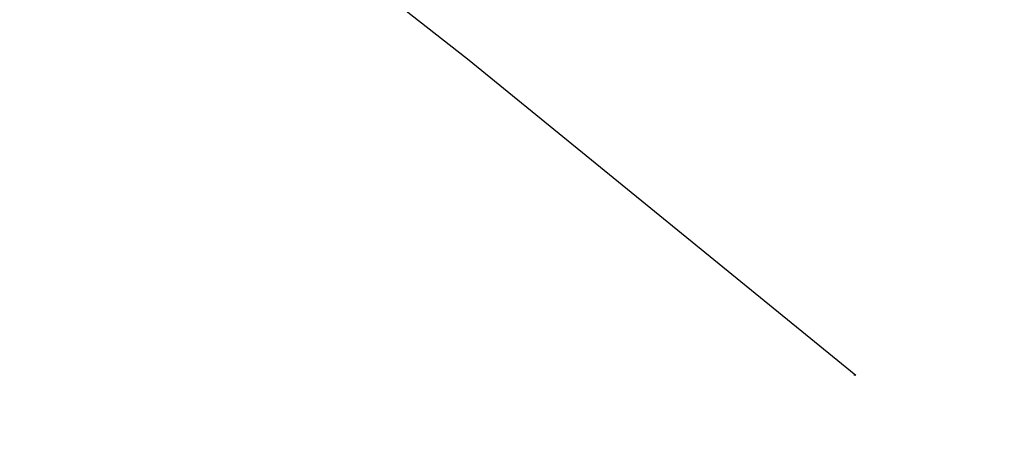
# Model space of a CAD drawing. Extents: x 573479 to 574989, y 161926 to 163436.
# Tile 109 of 256: x 573889.2 to 573894.04, y 162410.14 to 162412.26. Entities that reach past the tile are written whole.
import ezdxf

# ---------------------------------------------------------------- set-up
doc = ezdxf.new("R2010")
doc.units = 0
doc.layers.add('11', color=7, linetype='CONTINUOUS')
doc.layers.add('12', color=7, linetype='CONTINUOUS')

msp = doc.modelspace()

# ---------------------------------------------------------------- linework, layer by layer
at = {"layer": '11', "color": 1, "linetype": 'CONTINUOUS'}
msp.add_polyline3d([(573862.113, 162438.776, 680.011), (573863.863, 162437.372, 680.001), (573865.823, 162435.82, 680.002), (573867.66, 162434.311, 680.002), (573869.688, 162432.623, 680.002), (573871.555, 162430.955, 680.002), (573873.121, 162429.619, 680.002), (573874.842, 162428.193, 680.002), (573876.74, 162426.678, 680.002), (573878.587, 162425.009, 680.002), (573879.874, 162423.475, 680.002), (573881.203, 162421.914, 680.002), (573882.788, 162419.949, 680.003), (573884.536, 162418.093, 680.003), (573886.104, 162416.717, 680.003), (573887.76, 162414.906, 680.003), (573889.623, 162413.459, 680.003), (573891.403, 162412.066, 680.003), (573893.313, 162410.511, 680.003), (573893.303, 162410.511, 680.003)], dxfattribs=at)
at = {"layer": '12', "color": 30, "linetype": 'CONTINUOUS', "extrusion": (-5.25586e-05, 2.01753e-05, 1)}
msp.add_lwpolyline([(573851.684631, 162410.681594), (573853.323631, 162409.470594), (573855.191631, 162407.942594), (573856.698631, 162406.583594), (573858.501631, 162405.142594), (573860.206631, 162403.814594), (573861.935631, 162402.429594), (573863.557631, 162400.986594), (573865.194631, 162399.645594), (573867.007631, 162398.355594), (573868.996631, 162396.664594), (573870.761631, 162394.700594), (573872.514631, 162392.764594), (573874.445631, 162390.870594), (573876.091631, 162389.209594), (573877.572631, 162387.297594), (573879.184631, 162385.533594), (573880.879631, 162384.055594), (573882.672631, 162382.603594), (573884.515631, 162381.164594), (573886.236631, 162379.748594), (573888.072631, 162378.729594), (573890.052631, 162377.830594), (573892.344631, 162377.060594), (573894.567631, 162376.437594), (573896.971631, 162375.804594), (573899.121631, 162375.226594), (573901.307631, 162374.710594), (573903.584631, 162374.180594), (573905.936631, 162373.254594), (573908.190631, 162371.971594), (573910.079631, 162370.264594), (573911.456631, 162368.737594), (573912.986631, 162367.178594), (573914.536631, 162365.771594), (573916.133631, 162364.417594), (573918.041632, 162362.893594), (573920.407632, 162361.897594), (573922.813632, 162360.914594), (573924.611632, 162360.023594), (573926.665632, 162358.417594), (573928.170632, 162356.918594), (573929.671632, 162355.508594), (573931.578631, 162353.672594), (573933.298632, 162352.586594), (573935.594632, 162352.087594), (573938.160632, 162351.425594), (573939.636632, 162350.234594), (573941.502632, 162348.586594), (573943.738632, 162347.272594), (573946.001632, 162345.989594), (573948.028632, 162344.812594), (573949.883632, 162343.825594), (573951.790632, 162342.962594), (573953.662632, 162342.176594), (573955.986632, 162341.218594), (573957.868632, 162340.272594), (573959.727632, 162339.376594), (573962.003632, 162338.064594), (573964.062632, 162336.849594), (573966.156632, 162335.726594), (573968.186632, 162334.650594), (573968.336632, 162334.659594)], dxfattribs=at)

doc.saveas('drawing.dxf')
